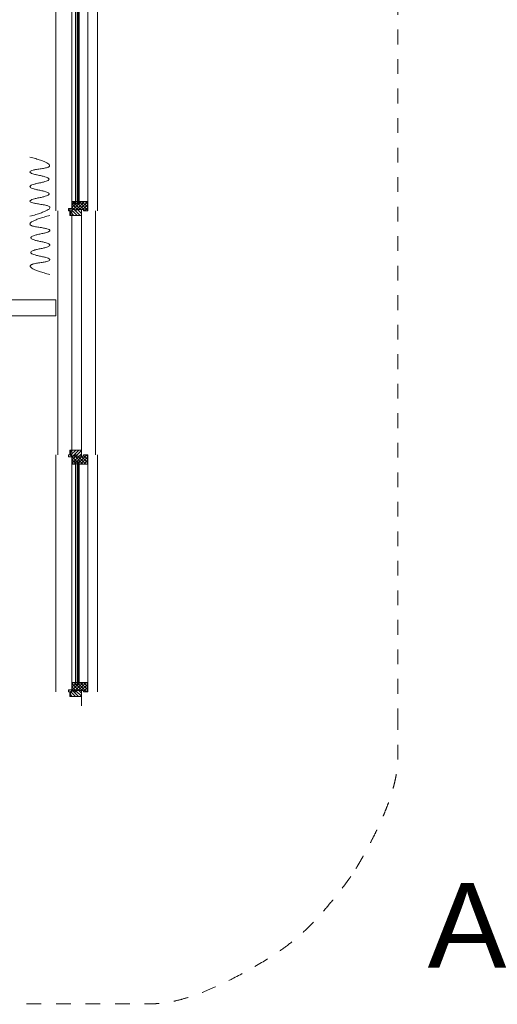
# Model space of a CAD drawing. Header units: millimetres. Extents: x -117530 to 51532, y -61772 to 24900.
# Tile 54 of 175: x -40009 to -36583, y -28761 to -21700. Entities that reach past the tile are written whole.
import ezdxf

# ---------------------------------------------------------------- set-up
doc = ezdxf.new("R2010")
doc.units = ezdxf.units.MM
doc.header["$LTSCALE"] = 254
doc.linetypes.add('Dash Style-6', pattern=[0.833282, 0.416718, -0.416565])
for name, color, linetype, lineweight in [('0.01 None', 7, 'Continuous', 0), ('aanzicht', 7, 'Continuous', 0), ('buitenwanden-nieuw', 7, 'Continuous', 0), ('HATCH_REACTORS', 7, 'Continuous', 0), ('LAYER21', 7, 'Continuous', 0), ('LAYER30', 7, 'Continuous', 0), ('LAYER31', 7, 'Continuous', 0)]:
    doc.layers.add(name, color=color, linetype=linetype, lineweight=lineweight)
doc.styles.add('Arial', font='Arial')
picture_1 = doc.add_image_def('image10.jpg', size_in_pixel=(298, 450))
pattern_1 = [(135, (11.314, 11.314), (11.31371, 11.31371), [])]
pattern_2 = [(45, (11.314, -11.314), (11.31371, -11.31371), [])]
pattern_3 = [(45, (17.678, -17.678), (17.67767, -17.67767), [])]
pattern_4 = [(135, (17.678, 17.678), (17.67767, 17.67767), [])]

# ---------------------------------------------------------------- blocks, each defined once
blk = doc.blocks.new('H31A2-HO')
at = {"layer": 'HATCH_REACTORS', "linetype": 'Continuous', "lineweight": 0}
h = blk.add_hatch(dxfattribs=at)
h.set_pattern_fill('ARKEY_normaala_26', style=0, pattern_type=2)
h.set_pattern_definition(pattern_2)
h.paths.add_polyline_path([(0, 0), (0, 30), (9, 30), (9, 83), (0, 83), (0, 94), (9, 94), (9, 114), (50, 114), (50, 63), (67, 63), (67, 0)])
at = {"layer": 'LAYER31', "linetype": 'Continuous', "lineweight": 0}
h = blk.add_hatch(dxfattribs=at)
h.set_pattern_fill('ARKEY_normaala_23', style=0, pattern_type=2)
h.set_pattern_definition(pattern_1)
h.paths.add_polyline_path([(0, 0), (0, 30), (9, 30), (9, 83), (0, 83), (0, 94), (9, 94), (9, 114), (50, 114), (50, 63), (67, 63), (67, 0)])
at = {"layer": 'HATCH_REACTORS', "color": 1, "lineweight": 0, "flags": 128}
blk.add_lwpolyline([(0, 0), (0, 30), (9, 30), (9, 83), (0, 83), (0, 94), (9, 94), (9, 114), (50, 114), (50, 63), (67, 63), (67, 0)], close=True, dxfattribs=at)
at = {"layer": 'LAYER31', "color": 7, "linetype": 'Continuous', "lineweight": 0, "flags": 128}
blk.add_lwpolyline([(0, 0), (0, 30), (9, 30), (9, 83), (0, 83), (0, 94), (9, 94), (9, 114), (50, 114), (50, 63), (67, 63), (67, 0)], close=True, dxfattribs=at)
blk = doc.blocks.new('LYA---HO')
at = {"layer": 'LAYER31', "color": 1}
blk.add_blockref('H31A2-HO', (0, 0), dxfattribs=at)
blk = doc.blocks.new('RYA---HO')
at = {"layer": 'LAYER31', "color": 17, "xscale": -1, "rotation": 5.600800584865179e-05}
blk.add_blockref('H31A2-HO', (0, 0), dxfattribs=at)
blk = doc.blocks.new('X31J6')
at = {"layer": 'LAYER31', "linetype": 'Continuous', "lineweight": 0}
h = blk.add_hatch(dxfattribs=at)
h.set_pattern_fill('ARKEY_normaala_23', style=0, pattern_type=2)
h.set_pattern_definition(pattern_1)
h.paths.add_polyline_path([(0, 0), (15, 0), (15, 25), (0, 25)])
at = {"layer": 'LAYER31', "color": 7, "linetype": 'Continuous', "lineweight": 0, "flags": 128}
blk.add_lwpolyline([(0, 0), (15, 0), (15, 25), (0, 25), (0, 0)], close=True, dxfattribs=at)
blk = doc.blocks.new('H31J4')
at = {"layer": 'HATCH_REACTORS', "linetype": 'Continuous', "lineweight": 0}
h = blk.add_hatch(dxfattribs=at)
h.set_pattern_fill('ARKEY_normaala_7', style=0, pattern_type=2)
h.set_pattern_definition(pattern_3)
h.paths.add_polyline_path([(42, 0), (47, 0), (47, 34), (42, 34)])
h = blk.add_hatch(dxfattribs=at)
h.set_pattern_fill('ARKEY_normaala_8', style=0, pattern_type=2)
h.set_pattern_definition(pattern_4)
h.paths.add_polyline_path([(42, 0), (47, 0), (47, 34), (42, 34)])
at = {"layer": 'LAYER31', "linetype": 'Continuous', "lineweight": 0}
h = blk.add_hatch(dxfattribs=at)
h.set_pattern_fill('ARKEY_normaala_23', style=0, pattern_type=2)
h.set_pattern_definition(pattern_1)
h.paths.add_polyline_path([(42, 34), (42, 0), (31, 0), (31, -9), (11, -9), (11, 0), (0, 0), (0, -9), (-37, -9), (-37, 34)])
at = {"layer": 'HATCH_REACTORS', "color": 1, "lineweight": 0, "flags": 128}
blk.add_lwpolyline([(42, 0), (47, 0), (47, 34), (42, 34), (42, 0)], close=True, dxfattribs=at)
blk.add_lwpolyline([(42, 0), (47, 0), (47, 34), (42, 34), (42, 0)], close=True, dxfattribs=at)
at = {"layer": 'LAYER31', "color": 1, "linetype": 'Continuous', "lineweight": 0}
blk.add_line((-38, -9), (-38, 100), dxfattribs=at)
at = {"layer": 'LAYER31', "color": 7, "linetype": 'Continuous', "lineweight": 0, "flags": 128}
blk.add_lwpolyline([(42, 34), (42, 0), (31, 0), (31, -9), (11, -9), (11, 0), (0, 0), (0, -9), (-37, -9), (-37, 34), (42, 34)], close=True, dxfattribs=at)
at = {"layer": 'LAYER31', "color": 4, "linetype": 'Continuous', "lineweight": 0, "flags": 128}
blk.add_lwpolyline([(42, 0), (47, 0), (47, 34), (42, 34), (42, 0)], dxfattribs=at)
blk = doc.blocks.new('EGA-31HO')
at = {"layer": 'LAYER31', "color": 1, "rotation": 90}
blk.add_blockref('H31J4', (0, 153), dxfattribs=at)
at = {"layer": 'LAYER31', "color": 1}
blk.add_blockref('X31J6', (0, 184), dxfattribs=at)
blk = doc.blocks.new('P-A26')
at = {"layer": 'HATCH_REACTORS', "linetype": 'Continuous', "lineweight": 0}
h = blk.add_hatch(dxfattribs=at)
h.set_pattern_fill('ARKEY_normaala_26', style=0, pattern_type=2)
h.set_pattern_definition(pattern_2)
h.paths.add_polyline_path([(50, 32), (50, 13), (67, 13), (67, 32)])
h = blk.add_hatch(dxfattribs=at)
h.set_pattern_fill('ARKEY_normaala_7', style=0, pattern_type=2)
h.set_pattern_definition(pattern_3)
h.paths.add_polyline_path([(67, 13), (68, 9), (54, 9), (54, 13)])
h = blk.add_hatch(dxfattribs=at)
h.set_pattern_fill('ARKEY_normaala_8', style=0, pattern_type=2)
h.set_pattern_definition(pattern_4)
h.paths.add_polyline_path([(67, 13), (68, 9), (54, 9), (54, 13)])
h = blk.add_hatch(dxfattribs=at)
h.set_pattern_fill('ARKEY_normaala_7', style=0, pattern_type=2)
h.set_pattern_definition(pattern_3)
h.paths.add_polyline_path([(1633.1, 13), (1632.1, 9), (1646, 9), (1646, 13)])
h = blk.add_hatch(dxfattribs=at)
h.set_pattern_fill('ARKEY_normaala_8', style=0, pattern_type=2)
h.set_pattern_definition(pattern_4)
h.paths.add_polyline_path([(1633.1, 13), (1632.1, 9), (1646, 9), (1646, 13)])
h = blk.add_hatch(dxfattribs=at)
h.set_pattern_fill('ARKEY_normaala_26', style=0, pattern_type=2)
h.set_pattern_definition(pattern_2)
h.paths.add_polyline_path([(1650, 32), (1650, 13), (1633.1, 13), (1633, 32)])
h = blk.add_hatch(dxfattribs=at)
h.set_pattern_fill('ARKEY_normaala_7', style=0, pattern_type=2)
h.set_pattern_definition(pattern_3)
h.paths.add_polyline_path([(54, -13), (68, -13), (67, -17), (54, -17)])
h = blk.add_hatch(dxfattribs=at)
h.set_pattern_fill('ARKEY_normaala_8', style=0, pattern_type=2)
h.set_pattern_definition(pattern_4)
h.paths.add_polyline_path([(54, -13), (68, -13), (67, -17), (54, -17)])
h = blk.add_hatch(dxfattribs=at)
h.set_pattern_fill('ARKEY_normaala_7', style=0, pattern_type=2)
h.set_pattern_definition(pattern_3)
h.paths.add_polyline_path([(1646, -13), (1632.1, -13), (1633.1, -17), (1646, -17)])
h = blk.add_hatch(dxfattribs=at)
h.set_pattern_fill('ARKEY_normaala_8', style=0, pattern_type=2)
h.set_pattern_definition(pattern_4)
h.paths.add_polyline_path([(1646, -13), (1632.1, -13), (1633.1, -17), (1646, -17)])
at = {"layer": 'LAYER31', "linetype": 'Continuous', "lineweight": 0}
h = blk.add_hatch(dxfattribs=at)
h.set_pattern_fill('ARKEY_normaala_23', style=0, pattern_type=2)
h.set_pattern_definition(pattern_1)
h.paths.add_polyline_path([(50, 32), (50, 13), (67, 13), (67, 32)])
h = blk.add_hatch(dxfattribs=at)
h.set_pattern_fill('ARKEY_normaala_23', style=0, pattern_type=2)
h.set_pattern_definition(pattern_1)
h.paths.add_polyline_path([(1650, 32), (1650, 13), (1633.1, 13), (1633, 32)])
at = {"layer": 'HATCH_REACTORS', "color": 1, "lineweight": 0, "flags": 128}
for points in [[(50, 32), (50, 13), (67, 13), (67, 32)], [(67, 13), (68, 9), (54, 9), (54, 13), (67, 13)], [(67, 13), (68, 9), (54, 9), (54, 13), (67, 13)], [(54, 9), (1646, 9), (1646, 5), (54, 5)], [(1633.1, 13), (1632.1, 9), (1646, 9), (1646, 13), (1633.1, 13)], [(1633.1, 13), (1632.1, 9), (1646, 9), (1646, 13), (1633.1, 13)], [(1650, 32), (1650, 13), (1633.1, 13), (1633, 32)], [(54, -13), (1646, -13), (1646, -7), (54, -7)], [(54, -13), (68, -13), (67, -17), (54, -17), (54, -13)], [(54, -13), (68, -13), (67, -17), (54, -17), (54, -13)], [(1646, -13), (1632.1, -13), (1633.1, -17), (1646, -17), (1646, -13)], [(1646, -13), (1632.1, -13), (1633.1, -17), (1646, -17), (1646, -13)]]:
    blk.add_lwpolyline(points, close=True, dxfattribs=at)
at = {"layer": 'LAYER21', "color": 4, "linetype": 'Continuous', "lineweight": 0}
for p, q in [((0, 150), (1700, 150)), ((0, -150), (1700, -150))]:
    blk.add_line(p, q, dxfattribs=at)
at = {"layer": 'LAYER31', "color": 4, "linetype": 'Continuous', "lineweight": 0}
for p, q in [((50, 34), (1650, 34)), ((54, 9), (1646, 9)), ((54, 5), (54, 9)), ((54, 5), (1646, 5)), ((1646, 5), (1646, 9)), ((54, -7), (1646, -7)), ((54, -13), (54, -7)), ((54, -13), (1646, -13)), ((67, -17), (1646, -17)), ((1646, -13), (1646, -7)), ((67, -80), (1633, -80))]:
    blk.add_line(p, q, dxfattribs=at)
at = {"layer": 'LAYER31', "color": 7, "linetype": 'Continuous', "lineweight": 0, "flags": 128}
for points in [[(50, 32), (50, 13), (67, 13), (67, 32)], [(1650, 32), (1650, 13), (1633.1, 13), (1633, 32)]]:
    blk.add_lwpolyline(points, close=True, dxfattribs=at)
at = {"layer": 'LAYER31', "color": 4, "linetype": 'Continuous', "lineweight": 0, "flags": 128}
for points in [[(67, 13), (68, 9), (54, 9), (54, 13), (67, 13)], [(54, -7), (54, 5), (66, 5), (66, -7), (54, -7)], [(1633.1, 13), (1632.1, 9), (1646, 9), (1646, 13), (1633.1, 13)], [(1646, -7), (1646, 5), (1634.1, 5), (1634.1, -7), (1646, -7)], [(54, -13), (68, -13), (67, -17), (54, -17), (54, -13)], [(1646, -13), (1632.1, -13), (1633.1, -17), (1646, -17), (1646, -13)]]:
    blk.add_lwpolyline(points, dxfattribs=at)
at = {"layer": 'LAYER31', "color": 1}
for name, p in [('EGA-31HO', (0, -150)), ('LYA---HO', (0, -80)), ('RYA---HO', (1700, -80))]:
    blk.add_blockref(name, p, dxfattribs=at)
at = {"layer": 'LAYER31', "color": 1, "xscale": -1}
blk.add_blockref('EGA-31HO', (1700, -150), dxfattribs=at)
blk = doc.blocks.new('Group-122-1')
at = {"layer": 'aanzicht', "color": 2, "lineweight": 0}
for points in [[(-91566.6, -14437.8, -28800), (-91329.9, -14373.1, -28800), (-91640.4, -14332.3, -28800), (-91360.2, -14277.3, -28800), (-91635.4, -14224.7, -28800), (-91360.3, -14172, -28800), (-91639.9, -14116.9, -28800), (-91332.7, -14076.8, -28800), (-91566.6, -14012.9, -28800)], [(-91423.8, -14431.2, -28800), (-91660.5, -14495.9, -28800), (-91350, -14536.7, -28800), (-91630.2, -14591.7, -28800), (-91355.1, -14644.3, -28800), (-91630.2, -14697, -28800), (-91350.5, -14752.1, -28800), (-91657.7, -14792.2, -28800), (-91423.8, -14856.1, -28800)]]:
    blk.add_open_spline(points, degree=2, dxfattribs=at)
blk = doc.blocks.new('Group-123-1')
at = {"layer": 'aanzicht', "color": 2}
blk.add_blockref('Group-122-1', (0, 0), dxfattribs=at)
blk = doc.blocks.new('Group-158-1')
at = {"layer": 'HATCH_REACTORS', "color": 2, "lineweight": 0, "flags": 128}
blk.add_lwpolyline([(-95806.8, -15037.9), (-95806.8, -15151.9), (-91381.8, -15151.9), (-91381.8, -15037.9)], close=True, dxfattribs=at)
at = {"layer": 'aanzicht'}
image = blk.add_image(picture_1, insert=(-95806.8, -15151.9, -28800), size_in_units=(114, 4425), rotation=90, dxfattribs=at)
image.dxf.v_pixel = (9.83333, 0)
image.dxf.flags = 7

msp = doc.modelspace()

# ---------------------------------------------------------------- linework, layer by layer
at = {"layer": '0.01 None', "color": 3, "linetype": 'Dash Style-6', "lineweight": 0}
msp.add_open_spline([(-39329.7, -16560.8, -28800), (-38785, -16560.8, -28800), (-37841.6, -17105.5, -28800), (-37296.9, -18048.8, -28800), (-37296.9, -18593.5, -28800), (-37296.9, -26724.5, -28800), (-37296.9, -27269.1, -28800), (-37841.6, -28212.5, -28800), (-38785, -28757.2, -28800), (-39329.7, -28757.2, -28800), (-47460.6, -28757.2, -28800), (-48005.3, -28757.2, -28800), (-48948.7, -28212.5, -28800), (-49493.4, -27269.1, -28800), (-49493.4, -26724.5, -28800), (-49493.4, -18593.5, -28800), (-49493.4, -18048.8, -28800), (-48948.7, -17105.5, -28800), (-48005.3, -16560.8, -28800), (-47460.6, -16560.8, -28800), (-39329.7, -16560.8, -28800)], degree=2, dxfattribs=at)
at = {"layer": 'LAYER21', "color": 2, "linetype": 'Continuous', "lineweight": 0}
for p, q in [((-39735, -23070, -28800), (-39735, -24820, -28800)), ((-39635, -23070, -28800), (-39635, -24820, -28800)), ((-39565, -23070, -28800), (-39565, -24820, -28800)), ((-39465, -23070, -28800), (-39465, -24820, -28800))]:
    msp.add_line(p, q, dxfattribs=at)

# ---------------------------------------------------------------- block references
at = {"layer": '0.01 None', "color": 1}
msp.add_blockref('Group-158-1', (51631.8, -8672.1), dxfattribs=at)
at = {"layer": 'buitenwanden-nieuw', "color": 7}
msp.add_blockref('Group-123-1', (51631.8, -8672.1), dxfattribs=at)
at = {"layer": 'LAYER30', "color": 2, "rotation": 90}
for p in [(-39600, -23070, -28800), (-39600, -26520, -28800)]:
    msp.add_blockref('P-A26', p, dxfattribs=at)

# ---------------------------------------------------------------- texts
at = {"layer": '0.01 None', "color": 1, "insert": (-37082.4, -27891.5, -28800), "char_height": 606.1, "attachment_point": 1, "line_spacing_factor": 0.967741, "style": 'Arial'}
msp.add_mtext('A', dxfattribs=at)

doc.saveas('drawing.dxf')
